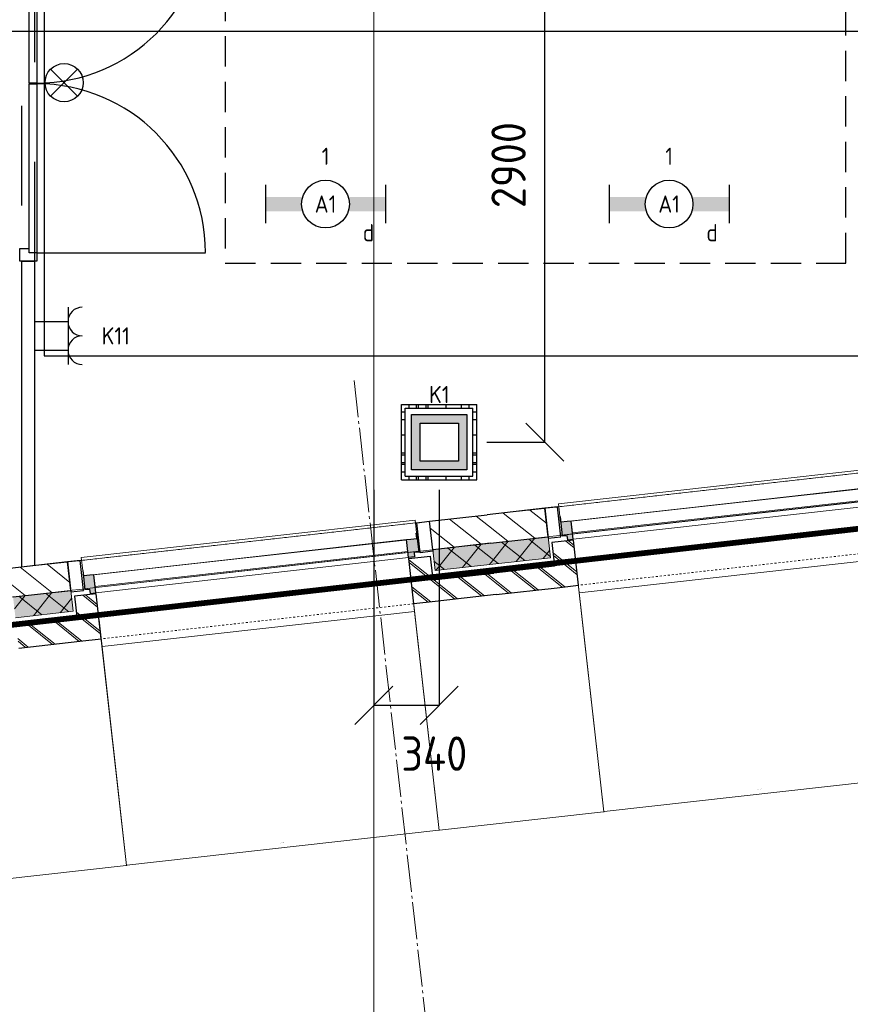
# Model space of a CAD drawing. Header units: millimetres. Extents: x -38031 to 110605, y -30229 to 92226.
# Tile 6 of 194: x -1855 to 2496, y -2345 to 2810. Entities that reach past the tile are written whole.
import ezdxf
from ezdxf.enums import TextEntityAlignment as Align

# ---------------------------------------------------------------- set-up
doc = ezdxf.new("R2010")
doc.units = ezdxf.units.MM
doc.header["$LTSCALE"] = 50
doc.set_wipeout_variables(frame=1)
doc.header["$PDMODE"] = 1
for name, pattern in [('HIDDEN', [9.525, 6.35, -3.175]), ('HIDDEN2', [4.7625, 3.175, -1.5875]), ('STYLE_01', [0.41664, 0.20828, -0.20836]), ('STYLE_07', [1.875, 0.625, -0.20828, 0.625, -0.20836, 0.06943, -0.13893]), ('STYLE_11', [5, 3.888855, -0.416718, 0.277786, -0.416641])]:
    doc.linetypes.add(name, pattern=pattern)
for name, color, linetype, lineweight in [('00 ALGEMEEN', 7, 'Continuous', 15), ('05 LINE-.Stramien', 1, 'STYLE_11', 15), ('05 LINE-0.10 grijs', 8, 'Continuous', 9), ('21 WAND BUITEN-21F_baksteen', 7, 'Continuous', 25), ('21 WAND BUITEN-21F_kalkzandsteen', 7, 'Continuous', 25), ('21 WAND BUITEN-29_isolatie', 1, 'Continuous', 15), ('Guides', 203, 'Continuous', 13), ('koppenmaten', 163, 'Continuous', 15), ('stramien', 1, 'Continuous', 15)]:
    doc.layers.add(name, color=color, linetype=linetype, lineweight=lineweight)
for name, color, linetype in [('AL$1A---_ALGEMEEN', 8, 'Continuous'), ('AL------_MAATVOERING', 2, 'Continuous'), ('AM$1A---_ARCERING', 8, 'Continuous'), ('AT$1A---_TEKST025', 8, 'Continuous'), ('BOUWKUNDIG', 8, 'Continuous'), ('brandscheiding', 5, 'HIDDEN'), ('EL6222--', 3, 'Continuous'), ('EL6311--', 3, 'Continuous'), ('EL6511--', 3, 'Continuous'), ('LICHT_TEXT018', 1, 'Continuous'), ('versterkte strook', 7, 'Continuous'), ('Vloerdoos (2e)', 51, 'Continuous'), ('Vloerdoos (OUD)', 51, 'Continuous')]:
    doc.layers.add(name, color=color, linetype=linetype)
doc.styles.add('Arial', font='ARIAL.TTF')
doc.styles.add('BURO-018', font='iso.shx', dxfattribs={"height": 90})
doc.styles.get("Standard").update_dxf_attribs({"font": 'iso.shx'})
doc.dimstyles.new('STABICAD', dxfattribs={"dimscale": 100, "dimtxt": 1.8, "dimasz": 2, "dimexe": 0, "dimexo": 2.5, "dimgap": 1.5, "dimtad": 0, "dimdec": 0, "dimrnd": 10, "dimzin": 0, "dimdsep": 46, "dimtxsty": 'Standard', "dimblk1": 'OBLIQUE', "dimblk2": 'OBLIQUE', "dimsah": 1, "dimcen": -3, "dimadec": 0, "dimazin": 0, "dimtfac": 1, "dimtdec": 0, "dimtofl": 0, "dimtmove": 2, "dimatfit": 3, "dimfxl": 0, "dimtvp": 1.055556, "dimtolj": 1, "dimtzin": 0, "dimarcsym": 0})
doc.dimstyles.new('VyA', dxfattribs={"dimtxt": 2.272868, "dimasz": 2.120801, "dimexe": 1.5, "dimexo": 1.59, "dimgap": 0.5, "dimtad": 1, "dimdec": 0, "dimzin": 11, "dimtxsty": 'Arial', "dimblk": 'VW_SLASH', "dimcen": 0, "dimdle": 1, "dimazin": 0, "dimtfac": 0.8, "dimtdec": 0, "dimtix": 1, "dimtmove": 0, "dimatfit": 0, "dimldrblk": 'VW_FILLEDARROW', "dimfxl": 0, "dimfrac": 2, "dimtolj": 1, "dimtzin": 11, "dimarcsym": 0})
pattern_1 = [(45, (0, 0), (70.7107, -70.7107), []), (45, (7.07, -7.07), (70.7107, -70.7107), [])]
pattern_2 = [(135, (0, 0), (70.7107, 70.7107), []), (45, (299.34, -299.34), (70.7107, -70.7107), [])]
pattern_3 = [(45, (0, 0), (70.7107, -70.7107), [])]

# ---------------------------------------------------------------- blocks, each defined once
blk = doc.blocks.new('_Oblique')
at = {"color": 0, "linetype": 'ByBlock', "lineweight": -2}
blk.add_line((-0.5, -0.5), (0.5, 0.5), dxfattribs=at)
blk = doc.blocks.new('*D186')
at = {"layer": 'AL------_MAATVOERING', "color": 0, "lineweight": -2}
for p, q in [((0, 348.4), (0, -780)), ((342.4, 348.4), (342.4, -780)), ((342.4, -780), (0, -780))]:
    blk.add_line(p, q, dxfattribs=at)
at = {"layer": 'Defpoints', "color": 0}
for p in [(0, 598.4), (342.4, 598.4), (0, -780)]:
    blk.add_point(p, dxfattribs=at)
at = {"layer": 'AL------_MAATVOERING', "color": 0, "lineweight": -2, "xscale": 200, "yscale": 200, "zscale": 200, "rotation": 180}
blk.add_blockref('_Oblique', (0, -780), dxfattribs=at)
at = {"layer": 'AL------_MAATVOERING', "color": 0, "lineweight": -2, "xscale": 200, "yscale": 200, "zscale": 200}
blk.add_blockref('_Oblique', (342.4, -780), dxfattribs=at)
at = {"layer": 'AL------_MAATVOERING', "color": 0, "insert": (316.8, -1032.7), "char_height": 180, "attachment_point": 5}
blk.add_mtext('\\A1;340', dxfattribs=at)
blk = doc.blocks.new('*D198')
at = {"layer": 'AL------_MAATVOERING', "color": 0, "lineweight": -2}
for p, q in [((592.4, 3500), (895.9, 3500)), ((895.9, 598.4), (895.9, 3500)), ((592.4, 598.4), (895.9, 598.4))]:
    blk.add_line(p, q, dxfattribs=at)
at = {"layer": 'Defpoints', "color": 0}
for p in [(342.4, 3500), (895.9, 3500), (342.4, 598.4)]:
    blk.add_point(p, dxfattribs=at)
at = {"layer": 'AL------_MAATVOERING', "color": 0, "lineweight": -2, "xscale": 200, "yscale": 200, "zscale": 200}
for p, rotation in [((895.9, 3500), 90), ((895.9, 598.4), 270)]:
    blk.add_blockref('_Oblique', p, dxfattribs=dict(at, rotation=rotation))
at = {"layer": 'AL------_MAATVOERING', "color": 0, "insert": (705.9, 2049.2), "char_height": 180, "attachment_point": 5, "rotation": 90}
blk.add_mtext('\\A1;2900', dxfattribs=at)
blk = doc.blocks.new('E00024')
at = {"color": 0, "linetype": 'Continuous'}
for p, q in [((-1.41, 1.59), (1.41, 4.41)), ((-1.41, 4.41), (1.41, 1.59))]:
    blk.add_line(p, q, dxfattribs=at)
blk.add_circle((0, 3), 2, dxfattribs=at)
at = {"color": 0, "linetype": 'Continuous', "style": 'BURO-018'}
blk.add_attdef('E_TEXT1', text='', height=1.8, dxfattribs=at).set_placement((0, 7.5), align=Align.MIDDLE)
at = {"color": 0, "linetype": 'Continuous', "style": 'BURO-018', "flags": 1}
blk.add_attdef('E_MATCODE', (0, 0), '', height=1.8, dxfattribs=at)
blk = doc.blocks.new('1115B6630')
at = {"color": 0}
for p, q in [((-6.3, 2), (-6.3, -2)), ((6.3, 2), (6.3, -2))]:
    blk.add_line(p, q, dxfattribs=at)
at = {"color": 0, "linetype": 'Continuous'}
blk.add_circle((0, 0), 2.5, dxfattribs=at)
at = {"color": 0}
for points in [[(-2.5, 0.75), (-6.3, 0.75), (-2.5, -0.75), (-6.3, -0.75)], [(2.5, 0.75), (6.3, 0.75), (2.5, -0.75), (6.3, -0.75)]]:
    blk.add_solid(points, dxfattribs=at)
at = {"color": 0, "linetype": 'Continuous', "style": 'BURO-018'}
for tag, p in [('E_GKAST', (0, 8)), ('E_GROEP', (0, 5)), ('E_SGROEP', (4.5, 5)), ('E_ARMCODE', (0, 0)), ('E_SLET', (4.5, -3))]:
    blk.add_attdef(tag, text='', height=1.8, dxfattribs=at).set_placement(p, align=Align.MIDDLE)
blk = doc.blocks.new('E00414')
at = {"color": 0, "linetype": 'Continuous'}
for p, q in [((-2.9, -2.9), (-2.9, 2.9)), ((-2.9, 2.9), (2.9, 2.9)), ((2.9, 2.9), (2.9, -2.9)), ((-2, 2), (2, 2)), ((-2, -2), (-2, 2)), ((2, 2), (2, -2)), ((2, -2), (-2, -2)), ((2.9, -2.9), (-2.9, -2.9))]:
    blk.add_line(p, q, dxfattribs=at)
at = {"color": 0}
for points in [[(-2.9, 2.9), (2.9, 2.9), (-2, 2), (2, 2)], [(-2, -2), (-2.9, -2.9), (-2, 2), (-2.9, 2.9)], [(2, 2), (2.9, 2.9), (2, -2), (2.9, -2.9)], [(2, -2), (2.9, -2.9), (-2, -2), (-2.9, -2.9)]]:
    blk.add_solid(points, dxfattribs=at)
at = {"color": 0, "linetype": 'Continuous', "style": 'BURO-018'}
for tag, p in [('E_GKAST', (0, 8)), ('E_GROEP', (0, 5)), ('E_SGROEP', (4.5, 5))]:
    blk.add_attdef(tag, text='', height=1.8, dxfattribs=at).set_placement(p, align=Align.MIDDLE)
at = {"color": 0, "linetype": 'Continuous', "style": 'BURO-018', "flags": 1}
for tag, p in [('E_VERMCODE', (13, 5)), ('E_MATCODE', (0, 0))]:
    blk.add_attdef(tag, text='', height=1.8, dxfattribs=at).set_placement(p, align=Align.MIDDLE)
blk = doc.blocks.new('E00126')
at = {"color": 0, "linetype": 'Continuous'}
for p, q in [((-3, 4.5), (3, 4.5)), ((-1.5, 1), (-1.5, 4.5)), ((1.5, 1), (1.5, 4.5))]:
    blk.add_line(p, q, dxfattribs=at)
for centre in [(-1.5, 6), (1.5, 6)]:
    blk.add_arc(centre, 1.5, 180, 0, dxfattribs=at)
at = {"color": 0, "linetype": 'Continuous', "style": 'BURO-018'}
for tag, p in [('E_GKAST', (0, 11.5)), ('E_GROEP', (0, 8.5)), ('E_SGROEP', (4.5, 8.5))]:
    blk.add_attdef(tag, text='', height=1.8, dxfattribs=at).set_placement(p, align=Align.MIDDLE)
at = {"color": 0, "linetype": 'Continuous', "style": 'BURO-018', "flags": 1}
for tag, p in [('E_VERMCODE', (13, 8.5)), ('E_MATCODE', (0, 0))]:
    blk.add_attdef(tag, text='', height=1.8, dxfattribs=at).set_placement(p, align=Align.MIDDLE)
blk = doc.blocks.new('VLOERDOOS (2e)')
at = {"layer": 'Vloerdoos (OUD)'}
for p, q in [((0, 395), (395, 395)), ((0, 395), (0, 0)), ((20, 375), (20, 20)), ((20, 375), (375, 375)), ((40, 375), (40, 395)), ((80, 375), (80, 395)), ((90, 375), (90, 395)), ((130, 375), (130, 395)), ((140, 375), (140, 395)), ((235, 375), (235, 395)), ((315, 375), (315, 395)), ((355, 375), (355, 395)), ((375, 375), (375, 20)), ((395, 395), (395, 0)), ((0, 355), (20, 355)), ((0, 315), (20, 315)), ((375, 355), (395, 355)), ((375, 315), (395, 315)), ((0, 305), (20, 305)), ((0, 265), (20, 265)), ((375, 305), (395, 305)), ((375, 265), (395, 265)), ((0, 255), (20, 255)), ((375, 255), (395, 255)), ((0, 160), (20, 160)), ((375, 160), (395, 160)), ((0, 80), (20, 80)), ((375, 80), (395, 80)), ((0, 40), (20, 40)), ((0, 0), (395, 0)), ((20, 20), (375, 20)), ((40, 0), (40, 20)), ((80, 0), (80, 20)), ((90, 0), (90, 20)), ((130, 0), (130, 20)), ((140, 0), (140, 20)), ((235, 0), (235, 20)), ((315, 0), (315, 20)), ((355, 0), (355, 20)), ((375, 40), (395, 40))]:
    blk.add_line(p, q, dxfattribs=at)
blk = doc.blocks.new('32x_hout-mk 801-p')
at = {"layer": 'AL$1A---_ALGEMEEN', "color": 0}
for p, q in [((0, -52), (0, -912)), ((0, -1802), (0, -942)), ((0, -1810.3), (883, -1810.3))]:
    blk.add_line(p, q, dxfattribs=at)
at = {"color": 0}
for points in [[(-90, 0), (0, 0), (0, -67), (-90, -67)], [(-90, -1787), (0, -1787), (0, -1854), (-90, -1854)]]:
    blk.add_wipeout(points, dxfattribs=at).dxf.layer = 'AL$1A---_ALGEMEEN'
at = {"layer": 'AL$1A---_ALGEMEEN', "color": 0}
for points in [[(-90, 0), (0, 0), (0, -67), (-90, -67)], [(-90, -1787), (0, -1787), (0, -1854), (-90, -1854)]]:
    blk.add_lwpolyline(points, close=True, dxfattribs=at)
at = {"color": 0}
blk.add_wipeout([(-40, -42.3), (0, -42.3), (0, -922.3), (-40, -922.3)], dxfattribs=at).dxf.layer = 'AL$1A---_ALGEMEEN'
at = {"layer": 'AL$1A---_ALGEMEEN', "color": 0}
blk.add_line((0, -42.3), (883, -42.3), dxfattribs=at)
blk.add_lwpolyline([(-40, -42.3), (0, -42.3), (0, -922.3), (-40, -922.3)], close=True, dxfattribs=at)
at = {"color": 0}
blk.add_wipeout([(-40, -925.3), (0, -925.3), (0, -1810.3), (-40, -1810.3)], dxfattribs=at).dxf.layer = 'AL$1A---_ALGEMEEN'
at = {"layer": 'AL$1A---_ALGEMEEN', "color": 0}
blk.add_lwpolyline([(-40, -925.3), (0, -925.3), (0, -1810.3), (-40, -1810.3)], close=True, dxfattribs=at)
for centre, start, end in [((0, -38.7), 270, 0), ((0, -1808.3), 0, 90)]:
    blk.add_arc(centre, 883, start, end, dxfattribs=at)
blk = doc.blocks.new('zijdetail kozijn 2kops')
at = {"color": 0}
blk.add_wipeout([(-63, 420), (-130, 420), (-130, 262), (-63, 262)], dxfattribs=at).dxf.layer = 'AL$1A---_ALGEMEEN'
at = {"layer": 'AM$1A---_ARCERING', "linetype": 'Continuous', "lineweight": 0}
blk.add_hatch(color=256, dxfattribs=at).paths.add_polyline_path([(-54.2, 338), (-54.2, 366), (-56, 366), (-56, 266), (-31, 266), (-31, 243), (0, 243), (0, 338), (-22, 338)])
at = {"layer": 'AL$1A---_ALGEMEEN', "color": 0}
for points in [[(-63, 420), (-130, 420), (-130, 262), (-63, 262)], [(-54.2, 338), (-54.2, 366), (-56, 366), (-56, 266), (-31, 266), (-31, 243), (0, 243), (0, 338), (-22, 338)]]:
    blk.add_lwpolyline(points, close=True, dxfattribs=at)
blk = doc.blocks.new('31x_alu-1e-mk106b-p')
at = {"color": 0}
blk.add_wipeout([(-338, 1648), (-338, 0), (-276, 0), (-276, 1648)], dxfattribs=at).dxf.layer = '05 LINE-0.10 grijs'
at = {"layer": '05 LINE-0.10 grijs', "color": 0}
for points in [[(-435, 1704), (-338, 1704), (-338, -56), (-435, -56)], [(-338, 1648), (-338, 0), (-276, 0), (-276, 1648)]]:
    blk.add_lwpolyline(points, close=True, dxfattribs=at)
at = {"layer": '00 ALGEMEEN', "color": 0, "xscale": -1, "rotation": 90}
blk.add_blockref('zijdetail kozijn 2kops', (0, 1648), dxfattribs=at)
at = {"layer": '00 ALGEMEEN', "color": 0, "rotation": 90}
blk.add_blockref('zijdetail kozijn 2kops', (0, 0), dxfattribs=at)
at = {"layer": '05 LINE-0.10 grijs', "color": 0, "linetype": 'STYLE_01'}
blk.add_line((-420, 1711), (-420, -63), dxfattribs=at)
at = {"layer": '05 LINE-0.10 grijs', "color": 0}
blk.add_lwpolyline([(-243, 1648), (40, 1648), (40, 0), (-243, 0)], close=True, dxfattribs=at)
at = {"color": 0}
blk.add_wipeout([(-113, -113), (-113, -434), (0, -434), (0, -113), (0, 0), (-238, 0), (-238, -113), (-114, -113)], dxfattribs=at).dxf.layer = '21 WAND BUITEN-21F_baksteen'
at = {"layer": 'AM$1A---_ARCERING', "linetype": 'Continuous', "lineweight": 5}
h = blk.add_hatch(dxfattribs=at)
h.set_pattern_fill('BAKSTEEN', color=256, style=0, pattern_type=2)
h.set_pattern_definition(pattern_1)
edge = h.paths.add_edge_path()
edge.add_line((-113, -113), (-113, -434))
edge.add_line((-113, -434), (0, -434))
edge.add_line((0, -434), (0, -113))
edge.add_line((0, -113), (0, 0))
edge.add_line((0, 0), (-238, 0))
edge.add_line((-238, 0), (-238, -113))
edge.add_line((-238, -113), (-114, -113))
at = {"layer": 'AM$1A---_ARCERING', "linetype": 'Continuous', "lineweight": 0}
blk.add_hatch(color=256, dxfattribs=at).paths.add_polyline_path([(-160, -130), (-270, -130), (-270, -434), (-160, -434)])
at = {"layer": 'AM$1A---_ARCERING', "linetype": 'Continuous', "lineweight": 5}
h = blk.add_hatch(dxfattribs=at)
h.set_pattern_fill('ISOLATIE', color=256, style=0, pattern_type=2)
h.set_pattern_definition(pattern_2)
h.paths.add_polyline_path([(-160, -130), (-270, -130), (-270, -434), (-160, -434)])
at = {"layer": '05 LINE-0.10 grijs', "color": 0, "linetype": 'STYLE_01'}
blk.add_line((0, 1648), (0, 0), dxfattribs=at)
at = {"layer": '21 WAND BUITEN-21F_baksteen', "color": 0}
blk.add_line((-113, -113), (-113, -434), dxfattribs=at)
at = {"layer": '21 WAND BUITEN-21F_baksteen', "color": 0, "flags": 128}
blk.add_lwpolyline([(0, -434), (0, -113), (0, 0), (-238, 0), (-238, -113), (-114, -113)], dxfattribs=at)
at = {"layer": '21 WAND BUITEN-29_isolatie', "color": 0}
blk.add_line((-160, -434), (-160, -130), dxfattribs=at)
at = {"layer": '21 WAND BUITEN-29_isolatie', "color": 0, "flags": 128}
blk.add_lwpolyline([(-160, -130), (-270, -130), (-270, -434)], dxfattribs=at)
at = {"color": 0}
for points, layer in [([(-113, 1761), (-113, 2082), (0, 2082), (0, 1761), (0, 1648), (-238, 1648), (-238, 1761), (-114, 1761)], '21 WAND BUITEN-21F_baksteen'), ([(-420, -130), (-420, -434), (-270, -434), (-270, -130)], '21 WAND BUITEN-21F_kalkzandsteen')]:
    blk.add_wipeout(points, dxfattribs=at).dxf.layer = layer
at = {"layer": 'AM$1A---_ARCERING', "linetype": 'Continuous', "lineweight": 0}
blk.add_hatch(color=256, dxfattribs=at).paths.add_polyline_path([(-160, 1778), (-270, 1778), (-270, 2082), (-160, 2082)])
at = {"layer": 'AM$1A---_ARCERING', "linetype": 'Continuous', "lineweight": 5}
h = blk.add_hatch(dxfattribs=at)
h.set_pattern_fill('ISOLATIE', color=256, style=0, pattern_type=2)
h.set_pattern_definition(pattern_2)
h.paths.add_polyline_path([(-160, 1778), (-270, 1778), (-270, 2082), (-160, 2082)])
h = blk.add_hatch(dxfattribs=at)
h.set_pattern_fill('BAKSTEEN', color=256, style=0, pattern_type=2)
h.set_pattern_definition(pattern_1)
edge = h.paths.add_edge_path()
edge.add_line((-113, 1761), (-113, 2082))
edge.add_line((-113, 2082), (0, 2082))
edge.add_line((0, 2082), (0, 1761))
edge.add_line((0, 1761), (0, 1648))
edge.add_line((0, 1648), (-238, 1648))
edge.add_line((-238, 1648), (-238, 1761))
edge.add_line((-238, 1761), (-114, 1761))
h = blk.add_hatch(dxfattribs=at)
h.set_pattern_fill('KALKZANDSTEEN', color=256, style=0, pattern_type=2)
h.set_pattern_definition(pattern_3)
h.paths.add_polyline_path([(-420, -130), (-420, -434), (-270, -434), (-270, -130)])
at = {"layer": '21 WAND BUITEN-21F_baksteen', "color": 0}
blk.add_line((-113, 1761), (-113, 2082), dxfattribs=at)
at = {"layer": '21 WAND BUITEN-21F_baksteen', "color": 0, "flags": 128}
blk.add_lwpolyline([(0, 2082), (0, 1761), (0, 1648), (-238, 1648), (-238, 1761), (-114, 1761)], dxfattribs=at)
at = {"layer": '21 WAND BUITEN-21F_kalkzandsteen', "color": 0}
blk.add_line((-420, -130), (-420, -434), dxfattribs=at)
at = {"layer": '21 WAND BUITEN-21F_kalkzandsteen', "color": 0, "flags": 128}
blk.add_lwpolyline([(-270, -434), (-270, -130), (-420, -130)], dxfattribs=at)
at = {"layer": '21 WAND BUITEN-29_isolatie', "color": 0}
blk.add_line((-160, 2082), (-160, 1778), dxfattribs=at)
at = {"layer": '21 WAND BUITEN-29_isolatie', "color": 0, "flags": 128}
blk.add_lwpolyline([(-160, 1778), (-270, 1778), (-270, 2082)], dxfattribs=at)
at = {"color": 0}
blk.add_wipeout([(-420, 1778), (-420, 2082), (-270, 2082), (-270, 1778)], dxfattribs=at).dxf.layer = '21 WAND BUITEN-21F_kalkzandsteen'
at = {"layer": 'AM$1A---_ARCERING', "linetype": 'Continuous', "lineweight": 5}
h = blk.add_hatch(dxfattribs=at)
h.set_pattern_fill('KALKZANDSTEEN', color=256, style=0, pattern_type=2)
h.set_pattern_definition(pattern_3)
h.paths.add_polyline_path([(-420, 1778), (-420, 2082), (-270, 2082), (-270, 1778)])
at = {"layer": '21 WAND BUITEN-21F_kalkzandsteen', "color": 0}
blk.add_line((-420, 1778), (-420, 2082), dxfattribs=at)
at = {"layer": '21 WAND BUITEN-21F_kalkzandsteen', "color": 0, "flags": 128}
blk.add_lwpolyline([(-270, 2082), (-270, 1778), (-420, 1778)], dxfattribs=at)
blk = doc.blocks.new('VW_SLASH')
at = {"layer": 'AL$1A---_ALGEMEEN', "color": 0, "linetype": 'ByBlock', "lineweight": -2}
blk.add_line((0, 0), (-1, 0), dxfattribs=at)
at = {"layer": 'AL$1A---_ALGEMEEN', "color": 0, "linetype": 'ByBlock', "lineweight": 5}
blk.add_line((0.5, 0.5), (-0.5, -0.5), dxfattribs=at)
blk = doc.blocks.new('*D1153')
at = {"layer": 'koppenmaten', "color": 0, "lineweight": -2}
for p, q in [((-87612.5, -170.4), (-87612.5, -1464.8)), ((-85964.5, -170.4), (-85964.5, -1464.8)), ((-87610.4, -1463.3), (-85966.6, -1463.3))]:
    blk.add_line(p, q, dxfattribs=at)
at = {"layer": 'koppenmaten', "color": 0, "lineweight": -2, "xscale": 2.12080078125, "yscale": 2.12080078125, "zscale": 2.12080078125, "rotation": 180}
blk.add_blockref('VW_SLASH', (-87612.5, -1463.3), dxfattribs=at)
at = {"layer": 'koppenmaten', "color": 0, "lineweight": -2, "xscale": 2.12080078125, "yscale": 2.12080078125, "zscale": 2.12080078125}
blk.add_blockref('VW_SLASH', (-85964.5, -1463.3), dxfattribs=at)
at = {"layer": 'AT$1A---_TEKST025', "insert": (-86788.5, -1437.1), "char_height": 2.273, "attachment_point": 5, "style": 'Arial'}
blk.add_mtext('\\A1;13K+V=82400', dxfattribs=at)
blk = doc.blocks.new('VW_FILLEDARROW')
at = {"layer": 'AL$1A---_ALGEMEEN', "color": 0, "lineweight": -2}
blk.add_solid([(0, 0), (0.5, 0.5), (0.5, -0.5)], dxfattribs=at)
blk = doc.blocks.new('*D1154')
at = {"layer": 'koppenmaten', "color": 0, "lineweight": -2}
for p, q in [((-87612.5, -152.9), (-87612.5, -1464.8)), ((-88480.5, -170.4), (-88480.5, -1464.8)), ((-88478.4, -1463.3), (-87614.6, -1463.3))]:
    blk.add_line(p, q, dxfattribs=at)
at = {"layer": 'koppenmaten', "color": 0, "lineweight": -2, "xscale": 2.12080078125, "yscale": 2.12080078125, "zscale": 2.12080078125, "rotation": 180}
blk.add_blockref('VW_SLASH', (-88480.5, -1463.3), dxfattribs=at)
at = {"layer": 'koppenmaten', "color": 0, "lineweight": -2, "xscale": 2.12080078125, "yscale": 2.12080078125, "zscale": 2.12080078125}
blk.add_blockref('VW_SLASH', (-87612.5, -1463.3), dxfattribs=at)
at = {"layer": 'AT$1A---_TEKST025', "insert": (-88046.5, -1437.1), "char_height": 2.273, "attachment_point": 5, "style": 'Arial'}
blk.add_mtext('\\A1;7K-V=43400', dxfattribs=at)
blk = doc.blocks.new('*D1155')
at = {"layer": 'koppenmaten', "color": 0, "lineweight": -2}
for p, q in [((-90128.5, -152.9), (-90128.5, -1464.8)), ((-88480.5, -199), (-88480.5, -1464.8)), ((-90126.4, -1463.3), (-88482.6, -1463.3))]:
    blk.add_line(p, q, dxfattribs=at)
at = {"layer": 'koppenmaten', "color": 0, "lineweight": -2, "xscale": 2.12080078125, "yscale": 2.12080078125, "zscale": 2.12080078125, "rotation": 180}
blk.add_blockref('VW_SLASH', (-90128.5, -1463.3), dxfattribs=at)
at = {"layer": 'koppenmaten', "color": 0, "lineweight": -2, "xscale": 2.12080078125, "yscale": 2.12080078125, "zscale": 2.12080078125}
blk.add_blockref('VW_SLASH', (-88480.5, -1463.3), dxfattribs=at)
at = {"layer": 'AT$1A---_TEKST025', "insert": (-89304.5, -1437.1), "char_height": 2.273, "attachment_point": 5, "style": 'Arial'}
blk.add_mtext('\\A1;13K+V=82400', dxfattribs=at)
blk = doc.blocks.new('*D1156')
at = {"layer": 'koppenmaten', "color": 0, "lineweight": -2}
for p, q in [((-90128.5, -170.4), (-90128.5, -1464.8)), ((-92637.3, -929), (-92637.3, -1464.8)), ((-92635.2, -1463.3), (-90130.6, -1463.3))]:
    blk.add_line(p, q, dxfattribs=at)
at = {"layer": 'koppenmaten', "color": 0, "lineweight": -2, "xscale": 2.12080078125, "yscale": 2.12080078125, "zscale": 2.12080078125, "rotation": 180}
blk.add_blockref('VW_SLASH', (-92637.3, -1463.3), dxfattribs=at)
at = {"layer": 'koppenmaten', "color": 0, "lineweight": -2, "xscale": 2.12080078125, "yscale": 2.12080078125, "zscale": 2.12080078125}
blk.add_blockref('VW_SLASH', (-90128.5, -1463.3), dxfattribs=at)
at = {"layer": 'AT$1A---_TEKST025', "insert": (-91382.9, -1437.1), "char_height": 2.273, "attachment_point": 5, "style": 'Arial'}
blk.add_mtext('\\A1;19K+117=125439', dxfattribs=at)
blk = doc.blocks.new('metselwerk zo gevel 1e verd')
at = {"layer": '00 ALGEMEEN', "color": 8, "rotation": 269.999999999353}
blk.add_blockref('31x_alu-1e-mk106b-p', (-87612.5, -270.32735), dxfattribs=at)
blk.add_blockref('31x_alu-1e-mk106b-p', (-90128.5, -270.32735), dxfattribs=at)
at = {"layer": 'koppenmaten', "color": 8}
dim = blk.add_linear_dim(base=(-85964.5, -1463.28595), p1=(-87612.5, -168.82735), p2=(-85964.5, -168.82735), dimstyle='VyA', override={"dimtxt": 2.272868, "dimgap": 25, "dimlfac": 50, "dimpost": '13K+V=<>', "dimtxsty": 'Arial', "dimtmove": 2}, dxfattribs=at)
dim.commit()
dim.dimension.update_dxf_attribs({"geometry": '*D1153', "text_midpoint": (-86788.5, -1437.12471)})
at = {"layer": '05 LINE-.Stramien', "color": 8}
blk.add_line((-88661.009, -2517.50786), (-88661.009, 932.49214), dxfattribs=at)
at = {"layer": 'Guides', "color": 8}
for p, q in [((-93461, 150), (15460, 150)), ((-93461, 0), (15460, 0))]:
    blk.add_line(p, q, dxfattribs=at)
at = {"layer": 'koppenmaten', "color": 8}
for base, p1, p2, override, picture, middle in [((-88480.5, -1463.28595), (-90128.5, -151.32735), (-88480.5, -197.44536), {"dimtxt": 2.272868, "dimgap": 25, "dimlfac": 50, "dimpost": '13K+V=<>', "dimtxsty": 'Arial', "dimtmove": 2}, '*D1155', (-89304.5, -1437.12471)), ((-87612.5, -1463.28595), (-88480.5, -168.82735), (-87612.5, -151.32735), {"dimtxt": 2.272868, "dimgap": 25, "dimlfac": 50, "dimpost": '7K-V=<>', "dimtxsty": 'Arial', "dimtmove": 2}, '*D1154', (-88046.5, -1437.12471)), ((-90128.5, -1463.28595), (-92637.282, -927.44536), (-90128.5, -168.82735), {"dimtxt": 2.272868, "dimgap": 25, "dimlfac": 50, "dimpost": '19K+117=<>', "dimtxsty": 'Arial', "dimtmove": 2}, '*D1156', (-91382.891, -1437.12471))]:
    dim = blk.add_linear_dim(base=base, p1=p1, p2=p2, dimstyle='VyA', override=override, dxfattribs=at)
    dim.commit()
    dim.dimension.update_dxf_attribs({"geometry": picture, "text_midpoint": middle})
blk = doc.blocks.new('200254 W 211 30-06-2008')
at = {"layer": 'stramien', "linetype": 'STYLE_07', "ltscale": 50}
blk.add_line((19034.75, 2695.43), (19034.75, 4240.03), dxfattribs=at)
blk.add_wipeout([(18997.83, 3046.87), (18997.83, 3014.82), (18999.23, 3014.97), (18999.23, 3046.87)]).dxf.layer = 'AL$1A---_ALGEMEEN'
at = {"layer": 'AL$1A---_ALGEMEEN'}
blk.add_lwpolyline([(18997.83, 3046.87), (18997.83, 3014.82), (18999.23, 3014.97), (18999.23, 3046.87)], close=True, dxfattribs=at)
at = {"layer": 'AL$1A---_ALGEMEEN', "xscale": 0.02, "yscale": 0.02, "zscale": 0.02}
blk.add_blockref('32x_hout-mk 801-p', (18999.45, 3083.95), dxfattribs=at)
at = {"layer": 'AL$1A---_ALGEMEEN'}
blk.add_lwpolyline([(19014.31, 3111.95), (19000.21, 3111.95), (19000.21, 3036.95), (19107.21, 3036.95), (19107.21, 3048.95), (19215.21, 3048.95), (19215.21, 3060.95), (19293.43, 3060.95), (19293.43, 3296.86), (19291.65, 3296.86), (19291.65, 3307.22), (19293.43, 3307.22), (19293.43, 3425.06), (19244.95, 3425.06), (19244.95, 3335.13), (19242.05, 3335.13), (19234.33, 3335.13), (19219.33, 3335.13), (19219.33, 3223.35), (19014.31, 3223.35)], close=True, dxfattribs=at)
at = {"layer": 'AL$1A---_ALGEMEEN', "linetype": 'STYLE_01'}
blk.add_lwpolyline([(18997.83, 3083.95), (18997.83, 3046.87), (18999.23, 3046.87), (18999.23, 3083.95)], close=True, dxfattribs=at)
at = {"layer": 'stramien', "linetype": 'STYLE_07', "ltscale": 50}
blk.add_line((18888.74, 2999.55), (21031.95, 3240.24), dxfattribs=at)
at = {"layer": '00 ALGEMEEN', "color": 0, "xscale": 0.02, "yscale": 0.02, "zscale": 0.02, "rotation": 6.40755072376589}
blk.add_blockref('metselwerk zo gevel 1e verd', (20796.89, 3213.85), dxfattribs=at)

msp = doc.modelspace()

# ---------------------------------------------------------------- block references
at = {"layer": 'BOUWKUNDIG', "xscale": 50, "yscale": 50, "zscale": 50}
msp.add_blockref('200254 W 211 30-06-2008', (-951737.5, -150797.3), dxfattribs=at)

# ---------------------------------------------------------------- next in the draw order: linework, layer by layer
at = {"layer": 'brandscheiding', "const_width": 30}
msp.add_lwpolyline([(15050, 46590), (-2480, 46590), (-2480, 29110), (9780, 29110), (9780, 16720), (-2690, 16720), (-2690, 12840), (-4290, 12840), (-4290, -630), (27516.7, 2979.6)], dxfattribs=at)
at = {"layer": 'LICHT_TEXT018', "linetype": 'HIDDEN2'}
msp.add_lwpolyline([(-778, 1536.4), (2472, 1536.4), (2472, 4628.5), (-778, 4628.5)], close=True, dxfattribs=at)
at = {"layer": 'versterkte strook'}
msp.add_line((-4181.9, 2750), (14345.1, 2750), dxfattribs=at)

# ---------------------------------------------------------------- next in the draw order: block references
at = {"layer": 'EL6222--'}
ref = msp.add_blockref('E00126', (-1827, 1154.9), dxfattribs=dict(at, xscale=50, yscale=50, zscale=50, rotation=270))
ref.add_attrib('E_GROEP', 'K11', dxfattribs={"layer": '0', "color": 1, "linetype": 'Continuous', "height": 90, "style": 'BURO-018'}).set_placement((-1352, 1154.9), align=Align.MIDDLE)
ref = msp.add_blockref('E00414', (343, 598), dxfattribs=dict(at, xscale=50, yscale=50, zscale=50))
ref.add_attrib('E_GROEP', 'K1', dxfattribs={"layer": '0', "color": 1, "linetype": 'Continuous', "height": 90, "style": 'BURO-018'}).set_placement((343, 848), align=Align.MIDDLE)
at = {"layer": 'EL6311--'}
ref = msp.add_blockref('1115B6630', (-253, 1845.1), dxfattribs=dict(at, xscale=50, yscale=50, zscale=50))
ref.add_attrib('E_ARMCODE', 'A1', dxfattribs={"layer": '0', "color": 1, "linetype": 'Continuous', "height": 90, "style": 'BURO-018'}).set_placement((-253, 1845.1), align=Align.MIDDLE)
ref.add_attrib('E_SLET', 'd', dxfattribs={"layer": '0', "color": 1, "linetype": 'Continuous', "height": 90, "style": 'BURO-018'}).set_placement((-28, 1695.1), align=Align.MIDDLE)
ref.add_attrib('E_GROEP', '1', dxfattribs={"layer": '0', "color": 1, "linetype": 'Continuous', "height": 90, "style": 'BURO-018'}).set_placement((-253, 2095.1), align=Align.MIDDLE)
ref = msp.add_blockref('1115B6630', (1547, 1845.1), dxfattribs=dict(at, xscale=50, yscale=50, zscale=50))
ref.add_attrib('E_ARMCODE', 'A1', dxfattribs={"layer": '0', "color": 1, "linetype": 'Continuous', "height": 90, "style": 'BURO-018'}).set_placement((1547, 1845.1), align=Align.MIDDLE)
ref.add_attrib('E_SLET', 'd', dxfattribs={"layer": '0', "color": 1, "linetype": 'Continuous', "height": 90, "style": 'BURO-018'}).set_placement((1772, 1695.1), align=Align.MIDDLE)
ref.add_attrib('E_GROEP', '1', dxfattribs={"layer": '0', "color": 1, "linetype": 'Continuous', "height": 90, "style": 'BURO-018'}).set_placement((1547, 2095.1), align=Align.MIDDLE)
at = {"layer": 'EL6511--', "xscale": 50, "yscale": 50, "zscale": 50}
msp.add_blockref('E00024', (-1622.4, 2330.7), dxfattribs=at)
at = {"layer": 'Vloerdoos (2e)', "rotation": 90}
msp.add_blockref('VLOERDOOS (2e)', (539.3, 400.5), dxfattribs=at)

# ---------------------------------------------------------------- next in the draw order: dimensions: what is measured, and where the dimension line sits
at = {"layer": 'AL------_MAATVOERING'}
dim = msp.add_linear_dim(base=(895.9, 3500), p1=(342.4, 598.4), p2=(342.4, 3500), angle=90, dimstyle='STABICAD', dxfattribs=at)
dim.commit()
dim.dimension.update_dxf_attribs({"geometry": '*D198', "text_midpoint": (705.9, 2049.2)})
dim = msp.add_linear_dim(base=(0, -780), p1=(342.4, 598.4), p2=(0, 598.4), dimstyle='STABICAD', dxfattribs=at)
dim.commit()
dim.dimension.update_dxf_attribs({"geometry": '*D186', "text_midpoint": (316.8, -1032.7), "dimtype": 160})

doc.saveas('drawing.dxf')
